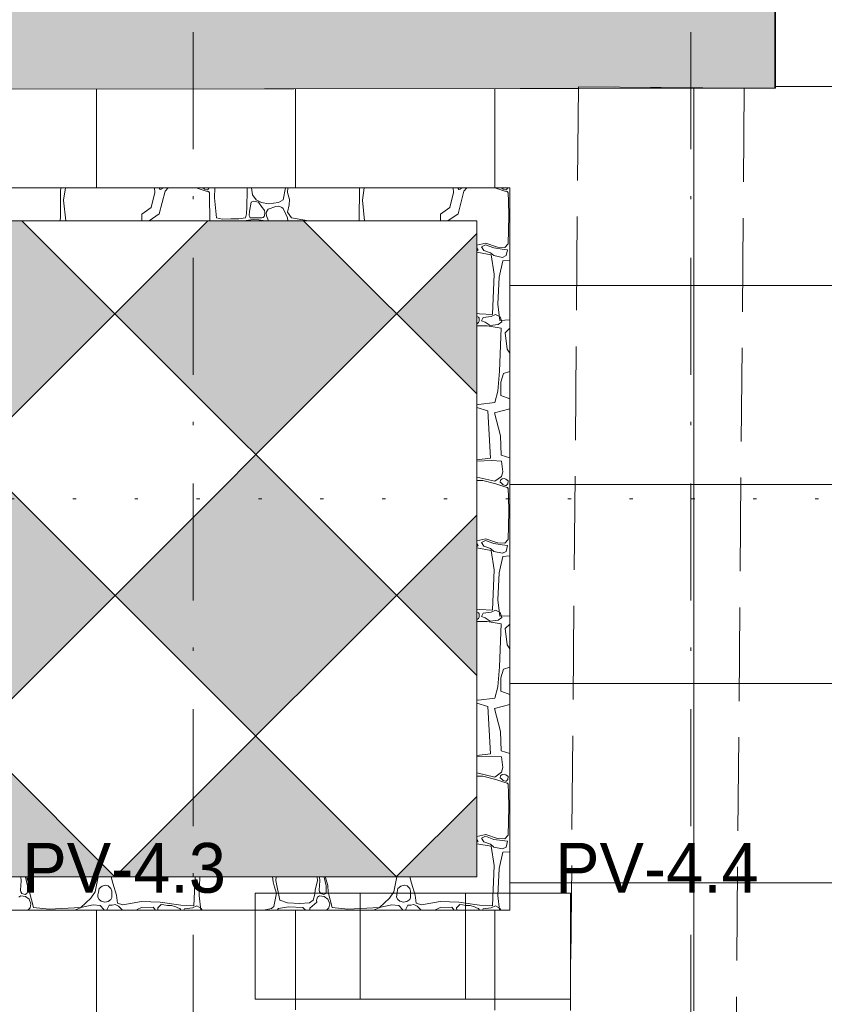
# Paper-space layout 'SA-902 Ruumi 103 siseviimistlused' of a CAD drawing. Header units: millimetres. Extents: x 15 to 415, y 5 to 292.
# Tile 48 of 71: x 191 to 215, y 98 to 127. Entities that reach past the tile are written whole.
import ezdxf
from ezdxf.xclip import XClip

# ---------------------------------------------------------------- set-up
doc = ezdxf.new("R2010")
doc.units = ezdxf.units.MM
doc.header["$MEASUREMENT"] = 0
doc.header["$XCLIPFRAME"] = 2
for name, pattern in [('Dense Dotted', [1.763889, 0, -1.763889]), ('Dot & Dashed', [6.702778, 3.527778, -1.763889, 0, -1.411111]), ('Hidden Line', [3.912222, 2.822222, -1.09])]:
    doc.linetypes.add(name, pattern=pattern)
for name, color, linetype in [('AR - Lõikejoon plaanis', 7, 'Continuous'), ('AR - Mööbel', 7, 'Continuous'), ('AR - Seinad SS.ol', 7, 'Continuous'), ('AR - Teljed', 7, 'Continuous'), ('SA - põrandaviimistlus', 7, 'Continuous'), ('SA - tähistused - põrandaviimistlus', 7, 'Continuous')]:
    doc.layers.add(name, color=color, linetype=linetype)
doc.styles.add('GENERATED_STYLE_3', font='txt')

# ---------------------------------------------------------------- blocks, each defined once
blk = doc.blocks.new('*X11')
at = {"layer": 'SA - põrandaviimistlus', "color": 254, "linetype": 'Continuous', "lineweight": 13}
for p, q in [((192.367, 121.361), (192.374, 122.115)), ((192.374, 122.115), (192.377, 122.227)), ((192.519, 122.227), (192.464, 121.853)), ((195.097, 121.637), (195.209, 122.081)), ((195.209, 122.081), (195.203, 122.227)), ((195.521, 122.128), (195.347, 121.439)), ((195.349, 122.227), (195.355, 122.209)), ((195.355, 122.209), (195.368, 122.177)), ((195.368, 122.177), (195.407, 122.181)), ((195.407, 122.181), (195.442, 122.208)), ((195.442, 122.208), (195.455, 122.227)), ((195.609, 122.227), (195.521, 122.128)), ((196.487, 122.219), (196.455, 122.227)), ((196.754, 122.128), (196.487, 122.219)), ((196.708, 122.187), (196.659, 122.227)), ((196.774, 122.163), (196.708, 122.187)), ((196.834, 122.105), (196.754, 122.128)), ((196.804, 122.166), (196.774, 122.163)), ((196.82, 122.183), (196.804, 122.166)), ((196.846, 122.221), (196.82, 122.183)), ((196.86, 122.075), (196.834, 122.105)), ((196.847, 122.227), (196.846, 122.221)), ((196.861, 122.051), (196.86, 122.075)), ((196.863, 121.848), (196.861, 122.051)), ((197.019, 122.227), (197.013, 121.927)), ((197.986, 121.646), (197.994, 122.148)), ((197.994, 122.148), (197.994, 122.227)), ((198.119, 122.227), (198.153, 122.016)), ((198.153, 122.016), (198.261, 121.865)), ((199.075, 121.865), (199.145, 122.227)), ((199.22, 122.227), (199.21, 122.085)), ((199.21, 122.085), (199.265, 121.875)), ((201.367, 121.361), (201.374, 122.115)), ((201.374, 122.115), (201.377, 122.227)), ((201.519, 122.227), (201.464, 121.853)), ((204.097, 121.637), (204.209, 122.081)), ((204.209, 122.081), (204.203, 122.227)), ((204.521, 122.128), (204.347, 121.439)), ((204.349, 122.227), (204.355, 122.209)), ((204.355, 122.209), (204.368, 122.177)), ((204.368, 122.177), (204.407, 122.181)), ((204.407, 122.181), (204.442, 122.208)), ((204.442, 122.208), (204.455, 122.227)), ((204.609, 122.227), (204.521, 122.128)), ((205.487, 122.219), (205.455, 122.227)), ((205.754, 122.128), (205.487, 122.219)), ((205.708, 122.187), (205.659, 122.227)), ((205.774, 122.163), (205.708, 122.187)), ((205.834, 122.105), (205.754, 122.128)), ((205.804, 122.166), (205.774, 122.163)), ((205.82, 122.183), (205.804, 122.166)), ((205.846, 122.221), (205.82, 122.183)), ((205.86, 122.075), (205.834, 122.105)), ((205.847, 122.227), (205.846, 122.221)), ((205.861, 122.051), (205.86, 122.075)), ((205.863, 121.848), (205.861, 122.051)), ((192.464, 121.853), (192.528, 121.231)), ((196.873, 121.37), (196.863, 121.848)), ((197.013, 121.927), (197.066, 121.325)), ((198.112, 121.793), (198.059, 121.509)), ((198.131, 121.806), (198.112, 121.793)), ((198.182, 121.82), (198.131, 121.806)), ((198.338, 121.793), (198.182, 121.82)), ((198.261, 121.865), (198.43, 121.779)), ((198.445, 121.633), (198.338, 121.793)), ((198.43, 121.779), (198.634, 121.746)), ((198.634, 121.746), (198.935, 121.782)), ((198.935, 121.782), (199.075, 121.865)), ((199.257, 121.711), (199.213, 121.496)), ((199.265, 121.875), (199.257, 121.711)), ((201.464, 121.853), (201.528, 121.231)), ((205.873, 121.37), (205.863, 121.848)), ((194.817, 121.231), (194.822, 121.434)), ((194.822, 121.434), (195.097, 121.637)), ((195.347, 121.439), (195.037, 121.231)), ((197.943, 121.325), (197.972, 121.445)), ((197.972, 121.445), (197.986, 121.646)), ((198.059, 121.509), (198.057, 121.388)), ((198.491, 121.568), (198.445, 121.633)), ((198.518, 121.537), (198.491, 121.568)), ((198.527, 121.477), (198.518, 121.537)), ((198.519, 121.379), (198.527, 121.477)), ((198.575, 121.502), (198.563, 121.448)), ((198.563, 121.448), (198.573, 121.381)), ((198.628, 121.583), (198.575, 121.502)), ((198.859, 121.667), (198.628, 121.583)), ((198.934, 121.67), (198.859, 121.667)), ((198.982, 121.659), (198.934, 121.67)), ((199.033, 121.637), (198.982, 121.659)), ((199.074, 121.603), (199.033, 121.637)), ((199.209, 121.317), (199.074, 121.603)), ((199.213, 121.496), (199.334, 121.318)), ((203.817, 121.231), (203.822, 121.434)), ((203.822, 121.434), (204.097, 121.637)), ((204.347, 121.439), (204.037, 121.231)), ((192.364, 121.231), (192.367, 121.361)), ((196.87, 121.231), (196.873, 121.37)), ((197.066, 121.325), (197.248, 121.284)), ((197.248, 121.284), (197.503, 121.287)), ((197.503, 121.287), (197.744, 121.288)), ((197.744, 121.288), (197.943, 121.325)), ((197.967, 121.24), (197.929, 121.231)), ((198.171, 121.268), (197.967, 121.24)), ((198.057, 121.388), (198.073, 121.346)), ((198.073, 121.346), (198.083, 121.322)), ((198.083, 121.322), (198.112, 121.317)), ((198.112, 121.317), (198.338, 121.317)), ((198.342, 121.265), (198.171, 121.268)), ((198.338, 121.317), (198.432, 121.325)), ((198.474, 121.236), (198.342, 121.265)), ((198.432, 121.325), (198.475, 121.335)), ((198.478, 121.231), (198.474, 121.236)), ((198.475, 121.335), (198.507, 121.359)), ((198.507, 121.359), (198.519, 121.379)), ((198.573, 121.381), (198.637, 121.231)), ((199.223, 121.231), (199.209, 121.317)), ((199.334, 121.318), (199.842, 121.231)), ((201.364, 121.231), (201.367, 121.361)), ((205.858, 120.535), (205.873, 121.37)), ((204.91, 120.5), (205.184, 120.555)), ((205.175, 120.508), (205.055, 120.446)), ((205.423, 120.413), (205.175, 120.508)), ((205.184, 120.555), (205.541, 120.436)), ((205.754, 120.431), (205.858, 120.535)), ((204.91, 120.434), (204.916, 120.434)), ((204.957, 120.346), (204.91, 120.327)), ((205.347, 120.206), (204.91, 120.283)), ((204.916, 120.434), (204.957, 120.346)), ((205.055, 120.446), (205.125, 120.334)), ((205.125, 120.334), (205.323, 120.269)), ((205.323, 120.269), (205.426, 120.181)), ((205.676, 120.378), (205.423, 120.413)), ((205.541, 120.436), (205.754, 120.431)), ((205.841, 120.36), (205.676, 120.378)), ((205.802, 120.181), (205.841, 120.36)), ((205.437, 119.624), (205.347, 120.206)), ((205.426, 120.181), (205.685, 120.128)), ((205.7, 120.028), (205.583, 119.53)), ((205.685, 120.128), (205.802, 120.181)), ((205.909, 120.04), (205.7, 120.028)), ((205.39, 118.408), (205.437, 119.624)), ((205.583, 119.53), (205.545, 118.716)), ((204.91, 118.44), (204.991, 118.427)), ((204.991, 118.427), (205.39, 118.408)), ((205.545, 118.716), (205.604, 118.226)), ((204.963, 118.324), (204.91, 118.35)), ((204.91, 118.132), (204.929, 118.135)), ((204.929, 118.135), (204.968, 118.161)), ((204.984, 118.301), (204.963, 118.324)), ((204.968, 118.161), (204.98, 118.21)), ((204.98, 118.21), (204.985, 118.249)), ((204.985, 118.249), (204.984, 118.301)), ((205.055, 118.217), (205.102, 118.315)), ((205.16, 118.174), (205.055, 118.217)), ((205.102, 118.315), (205.344, 118.351)), ((205.311, 118.08), (205.16, 118.174)), ((205.344, 118.351), (205.474, 118.405)), ((205.474, 118.405), (205.618, 118.333)), ((205.665, 118.185), (205.553, 118.109)), ((205.604, 118.226), (205.909, 118.241)), ((205.618, 118.333), (205.665, 118.185)), ((204.994, 118.066), (204.91, 118.066)), ((205.224, 118.066), (204.994, 118.066)), ((205.65, 117.995), (205.224, 118.066)), ((205.553, 118.109), (205.311, 118.08)), ((205.593, 116.699), (205.65, 117.995)), ((205.909, 117.991), (205.766, 117.854)), ((205.766, 117.854), (205.824, 117.364)), ((205.824, 117.364), (205.909, 117.242)), ((205.546, 116.098), (205.593, 116.699)), ((205.909, 116.687), (205.716, 116.629)), ((205.641, 116.365), (205.636, 115.962)), ((205.716, 116.629), (205.641, 116.365)), ((205.453, 115.757), (205.546, 116.098)), ((204.964, 115.698), (205.453, 115.757)), ((205.636, 115.962), (205.909, 115.866)), ((204.91, 115.707), (204.964, 115.698)), ((205.241, 115.505), (204.91, 115.604)), ((205.327, 114.078), (205.241, 115.505)), ((205.449, 115.442), (205.909, 115.562)), ((205.626, 114.748), (205.449, 115.442)), ((205.649, 114.167), (205.626, 114.748)), ((204.91, 114.026), (205.327, 114.078)), ((205.369, 114.005), (204.91, 113.987)), ((205.653, 113.985), (205.369, 114.005)), ((205.909, 114.086), (205.649, 114.167)), ((205.693, 113.663), (205.653, 113.985)), ((204.91, 113.507), (205.454, 113.378)), ((205.09, 113.407), (204.91, 113.4)), ((205.487, 113.305), (205.09, 113.407)), ((205.454, 113.378), (205.653, 113.525)), ((205.621, 113.357), (205.631, 113.416)), ((205.631, 113.416), (205.676, 113.456)), ((205.653, 113.525), (205.693, 113.663)), ((205.676, 113.456), (205.735, 113.463)), ((205.735, 113.463), (205.791, 113.443)), ((205.791, 113.443), (205.857, 113.392)), ((205.857, 113.392), (205.846, 113.307)), ((205.754, 113.214), (205.487, 113.305)), ((205.653, 113.319), (205.621, 113.357)), ((205.708, 113.273), (205.653, 113.319)), ((205.774, 113.249), (205.708, 113.273)), ((205.834, 113.191), (205.754, 113.214)), ((205.804, 113.252), (205.774, 113.249)), ((205.82, 113.27), (205.804, 113.252)), ((205.846, 113.307), (205.82, 113.27)), ((205.86, 113.161), (205.834, 113.191)), ((205.861, 113.137), (205.86, 113.161)), ((205.863, 112.934), (205.861, 113.137)), ((205.873, 112.456), (205.863, 112.934)), ((205.858, 111.621), (205.873, 112.456)), ((204.91, 111.586), (205.184, 111.641)), ((205.184, 111.641), (205.541, 111.522)), ((205.754, 111.517), (205.858, 111.621)), ((204.91, 111.52), (204.916, 111.52)), ((204.957, 111.432), (204.91, 111.413)), ((205.347, 111.292), (204.91, 111.369)), ((204.916, 111.52), (204.957, 111.432)), ((205.175, 111.594), (205.055, 111.532)), ((205.055, 111.532), (205.125, 111.42)), ((205.125, 111.42), (205.323, 111.355)), ((205.423, 111.499), (205.175, 111.594)), ((205.323, 111.355), (205.426, 111.267)), ((205.676, 111.464), (205.423, 111.499)), ((205.541, 111.522), (205.754, 111.517)), ((205.841, 111.446), (205.676, 111.464)), ((205.802, 111.267), (205.841, 111.446)), ((205.437, 110.71), (205.347, 111.292)), ((205.426, 111.267), (205.685, 111.214)), ((205.7, 111.114), (205.583, 110.616)), ((205.685, 111.214), (205.802, 111.267)), ((205.909, 111.127), (205.7, 111.114)), ((205.39, 109.494), (205.437, 110.71)), ((205.583, 110.616), (205.545, 109.802)), ((204.91, 109.526), (204.991, 109.513)), ((205.545, 109.802), (205.604, 109.312)), ((204.963, 109.41), (204.91, 109.436)), ((204.929, 109.221), (204.968, 109.247)), ((204.984, 109.387), (204.963, 109.41)), ((204.968, 109.247), (204.98, 109.296)), ((204.98, 109.296), (204.985, 109.335)), ((204.985, 109.335), (204.984, 109.387)), ((204.991, 109.513), (205.39, 109.494)), ((205.055, 109.303), (205.102, 109.401)), ((205.16, 109.26), (205.055, 109.303)), ((205.102, 109.401), (205.344, 109.437)), ((205.311, 109.166), (205.16, 109.26)), ((205.344, 109.437), (205.474, 109.491)), ((205.474, 109.491), (205.618, 109.419)), ((205.665, 109.271), (205.553, 109.195)), ((205.604, 109.312), (205.909, 109.327)), ((205.618, 109.419), (205.665, 109.271)), ((204.91, 109.218), (204.929, 109.221)), ((204.994, 109.152), (204.91, 109.152)), ((205.224, 109.152), (204.994, 109.152)), ((205.65, 109.082), (205.224, 109.152)), ((205.553, 109.195), (205.311, 109.166)), ((205.593, 107.785), (205.65, 109.082)), ((205.909, 109.077), (205.766, 108.94)), ((205.766, 108.94), (205.824, 108.45)), ((205.824, 108.45), (205.909, 108.328)), ((205.546, 107.184), (205.593, 107.785)), ((205.909, 107.773), (205.716, 107.715)), ((205.641, 107.451), (205.636, 107.048)), ((205.716, 107.715), (205.641, 107.451)), ((205.453, 106.843), (205.546, 107.184)), ((205.636, 107.048), (205.909, 106.952)), ((204.91, 106.793), (204.964, 106.784)), ((205.241, 106.591), (204.91, 106.69)), ((204.964, 106.784), (205.453, 106.843)), ((205.327, 105.164), (205.241, 106.591)), ((205.449, 106.528), (205.909, 106.648)), ((205.626, 105.834), (205.449, 106.528)), ((205.649, 105.254), (205.626, 105.834)), ((204.91, 105.112), (205.327, 105.164)), ((205.369, 105.091), (204.91, 105.074)), ((205.653, 105.071), (205.369, 105.091)), ((205.909, 105.172), (205.649, 105.254)), ((205.693, 104.749), (205.653, 105.071)), ((204.91, 104.593), (205.454, 104.464)), ((205.09, 104.493), (204.91, 104.486)), ((205.487, 104.391), (205.09, 104.493)), ((205.454, 104.464), (205.653, 104.611)), ((205.621, 104.443), (205.631, 104.502)), ((205.631, 104.502), (205.676, 104.542)), ((205.653, 104.611), (205.693, 104.749)), ((205.676, 104.542), (205.735, 104.549)), ((205.735, 104.549), (205.791, 104.529)), ((205.791, 104.529), (205.857, 104.479)), ((205.857, 104.479), (205.846, 104.393)), ((205.754, 104.3), (205.487, 104.391)), ((205.653, 104.405), (205.621, 104.443)), ((205.708, 104.359), (205.653, 104.405)), ((205.774, 104.335), (205.708, 104.359)), ((205.834, 104.277), (205.754, 104.3)), ((205.804, 104.338), (205.774, 104.335)), ((205.82, 104.356), (205.804, 104.338)), ((205.846, 104.393), (205.82, 104.356)), ((205.86, 104.247), (205.834, 104.277)), ((205.861, 104.223), (205.86, 104.247)), ((205.863, 104.02), (205.861, 104.223)), ((205.873, 103.542), (205.863, 104.02)), ((205.858, 102.707), (205.873, 103.542)), ((204.91, 102.672), (205.184, 102.727)), ((205.184, 102.727), (205.541, 102.608)), ((205.754, 102.603), (205.858, 102.707)), ((204.91, 102.606), (204.916, 102.606)), ((204.957, 102.518), (204.91, 102.499)), ((205.347, 102.378), (204.91, 102.455)), ((204.916, 102.606), (204.957, 102.518)), ((205.175, 102.68), (205.055, 102.618)), ((205.055, 102.618), (205.125, 102.506)), ((205.125, 102.506), (205.323, 102.441)), ((205.423, 102.585), (205.175, 102.68)), ((205.323, 102.441), (205.426, 102.353)), ((205.676, 102.55), (205.423, 102.585)), ((205.541, 102.608), (205.754, 102.603)), ((205.841, 102.533), (205.676, 102.55)), ((205.802, 102.353), (205.841, 102.533)), ((205.437, 101.796), (205.347, 102.378)), ((205.426, 102.353), (205.685, 102.3)), ((205.7, 102.2), (205.583, 101.702)), ((205.685, 102.3), (205.802, 102.353)), ((205.909, 102.213), (205.7, 102.2)), ((205.39, 100.58), (205.437, 101.796)), ((205.583, 101.702), (205.545, 100.888)), ((191.181, 101.331), (191.159, 101.055)), ((191.171, 101.455), (191.181, 101.331)), ((191.31, 101.443), (191.309, 101.455)), ((191.378, 101.183), (191.31, 101.443)), ((191.357, 101.455), (191.357, 101.437)), ((191.357, 101.437), (191.424, 101.199)), ((193.413, 101.008), (193.501, 101.455)), ((193.894, 101.455), (193.948, 101.263)), ((193.948, 101.263), (194.052, 100.907)), ((196.39, 100.58), (196.424, 101.455)), ((196.572, 101.455), (196.545, 100.888)), ((198.78, 101.3), (198.759, 101.455)), ((198.822, 101.148), (198.78, 101.3)), ((198.869, 101.455), (198.856, 101.347)), ((198.856, 101.347), (198.982, 100.748)), ((200.043, 101.063), (200.109, 101.333)), ((200.109, 101.333), (200.105, 101.455)), ((200.181, 101.331), (200.159, 101.055)), ((200.171, 101.455), (200.181, 101.331)), ((200.31, 101.443), (200.309, 101.455)), ((200.378, 101.183), (200.31, 101.443)), ((200.357, 101.455), (200.357, 101.437)), ((200.357, 101.437), (200.424, 101.199)), ((202.413, 101.008), (202.501, 101.455)), ((202.894, 101.455), (202.948, 101.263)), ((202.948, 101.263), (203.052, 100.907)), ((191.159, 101.055), (191.172, 101.008)), ((191.172, 101.008), (191.209, 100.957)), ((191.209, 100.957), (191.308, 100.926)), ((191.308, 100.926), (191.359, 100.952)), ((191.359, 100.952), (191.376, 101.008)), ((191.376, 101.008), (191.378, 101.183)), ((191.424, 101.199), (191.436, 100.993)), ((191.436, 100.993), (191.555, 100.53)), ((193.279, 100.808), (193.413, 101.008)), ((193.498, 100.917), (193.497, 100.843)), ((193.51, 100.99), (193.498, 100.917)), ((193.538, 101.107), (193.51, 100.99)), ((193.626, 101.178), (193.538, 101.107)), ((193.728, 101.207), (193.626, 101.178)), ((193.81, 101.183), (193.728, 101.207)), ((193.89, 101.107), (193.81, 101.183)), ((193.913, 101.021), (193.89, 101.107)), ((193.916, 100.927), (193.913, 101.021)), ((193.916, 100.837), (193.916, 100.927)), ((198.798, 100.565), (198.875, 100.968)), ((198.875, 100.968), (198.822, 101.148)), ((199.978, 100.748), (200.03, 100.934)), ((200.03, 100.934), (200.043, 101.063)), ((200.159, 101.055), (200.172, 101.008)), ((200.172, 101.008), (200.209, 100.957)), ((200.209, 100.957), (200.308, 100.926)), ((200.308, 100.926), (200.359, 100.952)), ((200.359, 100.952), (200.376, 101.008)), ((200.376, 101.008), (200.378, 101.183)), ((200.424, 101.199), (200.436, 100.993)), ((200.436, 100.993), (200.555, 100.53)), ((202.279, 100.808), (202.413, 101.008)), ((202.498, 100.917), (202.497, 100.843)), ((202.51, 100.99), (202.498, 100.917)), ((202.538, 101.107), (202.51, 100.99)), ((202.626, 101.178), (202.538, 101.107)), ((202.728, 101.207), (202.626, 101.178)), ((202.81, 101.183), (202.728, 101.207)), ((202.89, 101.107), (202.81, 101.183)), ((202.913, 101.021), (202.89, 101.107)), ((202.916, 100.927), (202.913, 101.021)), ((202.916, 100.837), (202.916, 100.927)), ((191.172, 100.881), (191.111, 100.842)), ((191.246, 100.872), (191.172, 100.881)), ((191.316, 100.861), (191.246, 100.872)), ((191.426, 100.778), (191.316, 100.861)), ((191.48, 100.638), (191.426, 100.778)), ((191.451, 100.517), (191.48, 100.638)), ((192.983, 100.53), (193.279, 100.808)), ((193.497, 100.843), (193.538, 100.775)), ((193.538, 100.775), (193.59, 100.719)), ((193.59, 100.719), (193.702, 100.692)), ((193.702, 100.692), (193.808, 100.712)), ((193.808, 100.712), (193.89, 100.775)), ((193.89, 100.775), (193.916, 100.837)), ((194.015, 100.621), (193.929, 100.599)), ((194.119, 100.57), (194.015, 100.621)), ((194.052, 100.907), (194.087, 100.661)), ((194.087, 100.661), (194.243, 100.609)), ((194.243, 100.609), (194.807, 100.713)), ((194.807, 100.713), (195.37, 100.694)), ((195.37, 100.694), (195.991, 100.599)), ((195.405, 100.626), (195.37, 100.592)), ((195.483, 100.608), (195.405, 100.626)), ((196.545, 100.888), (196.598, 100.452)), ((198.982, 100.748), (199.205, 100.671)), ((199.205, 100.671), (199.582, 100.649)), ((199.582, 100.649), (199.869, 100.671)), ((199.869, 100.671), (199.978, 100.748)), ((200.093, 100.696), (199.885, 100.512)), ((200.093, 100.787), (200.079, 100.745)), ((200.079, 100.745), (200.093, 100.696)), ((200.111, 100.842), (200.093, 100.787)), ((200.172, 100.881), (200.111, 100.842)), ((200.246, 100.872), (200.172, 100.881)), ((200.316, 100.861), (200.246, 100.872)), ((200.426, 100.778), (200.316, 100.861)), ((200.48, 100.638), (200.426, 100.778)), ((200.451, 100.517), (200.48, 100.638)), ((201.983, 100.53), (202.279, 100.808)), ((202.497, 100.843), (202.538, 100.775)), ((202.538, 100.775), (202.59, 100.719)), ((202.59, 100.719), (202.702, 100.692)), ((202.702, 100.692), (202.808, 100.712)), ((202.808, 100.712), (202.89, 100.775)), ((202.89, 100.775), (202.916, 100.837)), ((203.015, 100.621), (202.929, 100.599)), ((203.119, 100.57), (203.015, 100.621)), ((203.052, 100.907), (203.087, 100.661)), ((203.087, 100.661), (203.243, 100.609)), ((203.243, 100.609), (203.807, 100.713)), ((203.807, 100.713), (204.37, 100.694)), ((204.37, 100.694), (204.991, 100.599)), ((204.405, 100.626), (204.37, 100.592)), ((204.483, 100.608), (204.405, 100.626)), ((205.545, 100.888), (205.598, 100.452)), ((191.385, 100.452), (191.451, 100.517)), ((191.555, 100.53), (192.028, 100.481)), ((192.028, 100.481), (192.983, 100.53)), ((192.818, 100.461), (192.817, 100.452)), ((193.024, 100.543), (192.818, 100.461)), ((193.353, 100.612), (193.024, 100.543)), ((193.564, 100.595), (193.353, 100.612)), ((193.675, 100.466), (193.564, 100.595)), ((193.675, 100.452), (193.675, 100.466)), ((193.776, 100.478), (193.775, 100.452)), ((193.832, 100.602), (193.776, 100.478)), ((193.929, 100.599), (193.832, 100.602)), ((194.236, 100.452), (194.119, 100.57)), ((194.683, 100.473), (194.671, 100.452)), ((194.812, 100.528), (194.683, 100.473)), ((195.159, 100.543), (194.812, 100.528)), ((195.228, 100.452), (195.159, 100.543)), ((195.37, 100.592), (195.3, 100.521)), ((195.3, 100.521), (195.306, 100.452)), ((195.59, 100.59), (195.483, 100.608)), ((195.711, 100.592), (195.59, 100.59)), ((195.848, 100.556), (195.711, 100.592)), ((195.907, 100.523), (195.848, 100.556)), ((195.963, 100.496), (195.907, 100.523)), ((195.984, 100.473), (195.963, 100.496)), ((195.984, 100.452), (195.984, 100.473)), ((195.991, 100.599), (196.39, 100.58)), ((196.085, 100.452), (196.102, 100.487)), ((196.102, 100.487), (196.344, 100.523)), ((196.344, 100.523), (196.474, 100.577)), ((196.474, 100.577), (196.618, 100.505)), ((196.618, 100.505), (196.635, 100.452)), ((198.496, 100.452), (198.54, 100.461)), ((198.54, 100.461), (198.722, 100.505)), ((198.722, 100.505), (198.798, 100.565)), ((198.902, 100.452), (198.94, 100.503)), ((198.94, 100.503), (199.24, 100.55)), ((199.24, 100.55), (199.671, 100.53)), ((199.671, 100.53), (199.749, 100.452)), ((199.885, 100.512), (199.882, 100.452)), ((200.385, 100.452), (200.451, 100.517)), ((200.555, 100.53), (201.028, 100.481)), ((201.028, 100.481), (201.983, 100.53)), ((201.818, 100.461), (201.817, 100.452)), ((202.024, 100.543), (201.818, 100.461)), ((202.353, 100.612), (202.024, 100.543)), ((202.564, 100.595), (202.353, 100.612)), ((202.675, 100.466), (202.564, 100.595)), ((202.675, 100.452), (202.675, 100.466)), ((202.776, 100.478), (202.775, 100.452)), ((202.832, 100.602), (202.776, 100.478)), ((202.929, 100.599), (202.832, 100.602)), ((203.236, 100.452), (203.119, 100.57)), ((203.683, 100.473), (203.671, 100.452)), ((203.812, 100.528), (203.683, 100.473)), ((204.159, 100.543), (203.812, 100.528)), ((204.228, 100.452), (204.159, 100.543)), ((204.37, 100.592), (204.3, 100.521)), ((204.3, 100.521), (204.306, 100.452)), ((204.59, 100.59), (204.483, 100.608)), ((204.711, 100.592), (204.59, 100.59)), ((204.848, 100.556), (204.711, 100.592)), ((204.907, 100.523), (204.848, 100.556)), ((204.963, 100.496), (204.907, 100.523)), ((204.984, 100.473), (204.963, 100.496)), ((204.984, 100.452), (204.984, 100.473)), ((204.991, 100.599), (205.39, 100.58)), ((205.085, 100.452), (205.102, 100.487)), ((205.102, 100.487), (205.344, 100.523)), ((205.344, 100.523), (205.474, 100.577)), ((205.474, 100.577), (205.618, 100.505)), ((205.618, 100.505), (205.635, 100.452))]:
    blk.add_line(p, q, dxfattribs=at)
for p in [(196.834, 122.105), (205.834, 122.105), (205.834, 113.191), (205.834, 104.277)]:
    blk.add_point(p, dxfattribs=at)
blk = doc.blocks.new('Drawing_1_1', base_point=(61.449, 53.275))
at = {"layer": 'AR - Seinad SS.ol', "linetype": 'Continuous', "lineweight": 13}
for points in [[(190.812, 130.896), (190.819, 125.196), (212.973, 125.225), (212.963, 130.925)], [(213.881, 130.927), (212.963, 130.925), (212.973, 125.225), (213.893, 125.227)]]:
    blk.add_hatch(color=252, dxfattribs=at).paths.add_polyline_path(points)
at = {"layer": 'SA - põrandaviimistlus', "linetype": 'Continuous', "lineweight": 13}
h = blk.add_hatch(dxfattribs=at)
h.set_pattern_fill('Grid_600x600_0001', color=254, style=0, pattern_type=2)
h.set_pattern_definition([(0, (61.449, 53.2755), (0, 6), []), (90, (61.449, 53.2755), (-6, 0), [])])
h.paths.add_polyline_path([(105.721, 218.244), (105.386, 198.526), (106.736, 198.516), (106.695, 195.537), (108.166, 195.537), (108.166, 192.767), (134.015, 192.767), (134.015, 195.537), (134.304, 195.537), (134.3, 197.881), (142.202, 197.893), (142.23, 199.986), (149.429, 199.89), (149.404, 196.959), (152.262, 196.963), (152.267, 193.163), (188.583, 193.218), (188.577, 197.018), (193.466, 197.026), (193.466, 198.218), (199.166, 198.218), (199.166, 197.034), (214.276, 197.057), (214.287, 189.857), (213.642, 189.856), (213.261, 163.413), (213.958, 163.415), (213.978, 157.565), (211.724, 157.584), (211.333, 131.191), (212.783, 131.169), (212.78, 130.925), (213.902, 130.927), (213.914, 125.227), (190.819, 125.196), (190.815, 127.844), (145.517, 127.784), (145.519, 125.137), (140.626, 125.13), (140.59, 115.843), (138.333, 115.852), (138.179, 76.16), (140.436, 76.151), (140.419, 64.848), (197.715, 64.938), (197.754, 97.452), (212.734, 97.416), (212.689, 96.617), (213.675, 96.614), (213.665, 92.64), (238.665, 92.58), (238.675, 96.554), (243.295, 96.543), (244.201, 96.541), (244.201, 125.294), (238.914, 125.283), (238.901, 130.983), (240.061, 130.985), (240.061, 131.185), (242.964, 131.15), (242.962, 130.992), (244.201, 130.994), (244.201, 189.903), (243.683, 189.902), (243.288, 157.625), (239.687, 157.654), (239.666, 163.504), (240.46, 163.507), (240.783, 189.897), (240.067, 189.896), (240.056, 197.096), (244.201, 197.103), (244.201, 199.036), (201.166, 199.036), (201.166, 212.446), (209.761, 212.446, -0.068715), (209.037, 214.423), (199.166, 214.446), (199.166, 211.518), (193.466, 211.518), (193.425, 233.349), (149.874, 233.347), (149.792, 227.137), (142.592, 227.233), (142.704, 235.586), (114.929, 235.586), (114.929, 218.186), (107.051, 218.186)])
h.paths.add_polyline_path([(145.626, 67.938), (145.626, 122.227), (205.909, 122.227), (205.909, 100.452), (190.757, 100.452), (190.757, 67.938)], flags=0)
h.paths.add_polyline_path([(215.914, 134.278), (215.914, 189.096), (236.914, 189.096), (236.914, 134.278)], flags=0)
h.paths.add_polyline_path([(215.914, 100.452), (215.914, 122.227), (236.914, 122.227), (236.914, 100.452)], flags=0)
h = blk.add_hatch(dxfattribs=at)
h.set_pattern_fill('Grid_600x600_Diagonal_0001', color=254, style=0, pattern_type=2)
h.set_pattern_definition([(45, (189.76, 97.2125), (-4.24264, 4.24264), []), (135, (189.76, 97.2125), (4.24264, 4.24264), [])])
h.paths.add_polyline_path([(146.622, 121.231), (146.622, 68.94), (189.76, 68.94), (189.76, 101.455), (204.91, 101.455), (204.91, 121.231)])
for points in [[(189.76, 114.183), (194.003, 118.426), (191.197, 121.231), (188.323, 121.231), (185.518, 118.426)], [(198.246, 114.183), (202.488, 118.426), (199.682, 121.231), (196.809, 121.231), (194.003, 118.426)], [(204.91, 120.847), (202.488, 118.426), (204.91, 116.004)], [(189.76, 105.698), (194.003, 109.94), (189.76, 114.183), (185.518, 109.94)], [(198.246, 105.698), (202.488, 109.94), (198.246, 114.183), (194.003, 109.94)], [(204.91, 112.362), (202.488, 109.94), (204.91, 107.519)], [(189.76, 97.212), (189.76, 101.455), (194.003, 101.455), (189.76, 105.698), (185.518, 101.455)], [(198.246, 105.698), (194.003, 101.455), (202.488, 101.455)], [(204.91, 103.877), (202.488, 101.455), (204.91, 101.455)]]:
    blk.add_hatch(color=8, dxfattribs=at).paths.add_polyline_path(points)
at = {"layer": 'AR - Lõikejoon plaanis', "color": 7, "linetype": 'Dense Dotted', "lineweight": 9}
blk.add_line((47.357, 112.849), (244.201, 112.849), dxfattribs=at)
at = {"layer": 'AR - Mööbel', "color": 251, "linetype": 'Continuous', "lineweight": 13}
for p, q in [((207.735, 100.966), (198.235, 100.966)), ((198.235, 100.966), (198.235, 97.766)), ((201.402, 100.966), (201.402, 97.766)), ((204.569, 100.966), (204.569, 97.766)), ((207.735, 97.766), (207.735, 100.966)), ((198.235, 97.766), (207.735, 97.766))]:
    blk.add_line(p, q, dxfattribs=at)
at = {"layer": 'AR - Seinad SS.ol', "color": 252, "linetype": 'Continuous', "lineweight": 13}
for p, q in [((213.885, 129.027), (213.893, 125.227)), ((212.973, 125.225), (207.973, 125.268))]:
    blk.add_line(p, q, dxfattribs=at)
at = {"layer": 'AR - Seinad SS.ol', "color": 5, "linetype": 'Continuous', "lineweight": 13}
blk.add_line((213.885, 129.027), (213.893, 125.227), dxfattribs=at)
at = {"layer": 'AR - Seinad SS.ol', "color": 5, "linetype": 'Hidden Line', "lineweight": 13}
for p, q in [((207.973, 125.268), (207.733, 97.429)), ((212.973, 125.225), (207.973, 125.268)), ((212.973, 125.225), (212.733, 97.385))]:
    blk.add_line(p, q, dxfattribs=at)
at = {"layer": 'AR - Seinad SS.ol', "color": 252, "linetype": 'Continuous', "lineweight": 13, "flags": 128}
for points in [[(190.819, 125.196), (207.973, 125.219)], [(212.973, 125.225), (213.893, 125.227)]]:
    blk.add_lwpolyline(points, dxfattribs=at)
at = {"layer": 'AR - Teljed', "color": 251, "linetype": 'Dot & Dashed', "lineweight": 13}
for p, q in [((196.364, 48.559), (196.364, 266.399)), ((211.364, 48.559), (211.364, 266.378))]:
    blk.add_line(p, q, dxfattribs=at)
at = {"layer": 'SA - põrandaviimistlus', "color": 252, "linetype": 'Continuous', "lineweight": 13, "flags": 128}
blk.add_lwpolyline([(190.815, 127.844), (190.819, 125.196), (213.914, 125.227), (213.902, 130.927)], dxfattribs=at)
for points in [[(190.757, 67.938), (190.757, 100.452), (205.909, 100.452), (205.909, 122.227), (145.626, 122.227), (145.626, 67.938)], [(205.909, 122.227), (145.626, 122.227), (145.626, 67.938), (190.757, 67.938), (190.757, 100.452), (205.909, 100.452)], [(146.622, 121.231), (204.91, 121.231), (204.91, 101.455), (189.76, 101.455), (189.76, 68.94), (146.622, 68.94)], [(146.622, 121.231), (204.91, 121.231), (204.91, 101.455), (189.76, 101.455), (189.76, 68.94), (146.622, 68.94)]]:
    blk.add_lwpolyline(points, close=True, dxfattribs=at)
at = {"layer": 'AR - Seinad SS.ol', "color": 7, "linetype": 'Continuous', "lineweight": 13}
blk.add_blockref('*X11', (0, 0), dxfattribs=at)
at = {"layer": 'SA - tähistused - põrandaviimistlus', "color": 214, "linetype": 'Continuous', "lineweight": 15, "char_height": 1.5, "attachment_point": 1, "style": 'GENERATED_STYLE_3'}
for s, insert in [('{\\A1;PV-4.3{\\A1;\\H0.66000x;\\S^  ;}{\\A1;\\H0.66000x;\\S^  ;} }', (191.22, 102.477)), ('{\\A1;PV-4.4{\\A1;\\H0.66000x;\\S^  ;}{\\A1;\\H0.66000x;\\S^  ;} }', (207.272, 102.477))]:
    blk.add_mtext(s, dxfattribs=dict(at, insert=insert))

psp = doc.layouts.new('SA-902 Ruumi 103 siseviimistlused')

# ---------------------------------------------------------------- block references
at = {"color": 7, "linetype": 'Continuous', "lineweight": 13}
ref = psp.add_blockref('Drawing_1_1', (61.449, 53.275), dxfattribs=at)
XClip(ref).set_block_clipping_path([(24.1555726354, 26.0866641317), (244.2005401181, 283.9995795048)])

doc.saveas('drawing.dxf')
